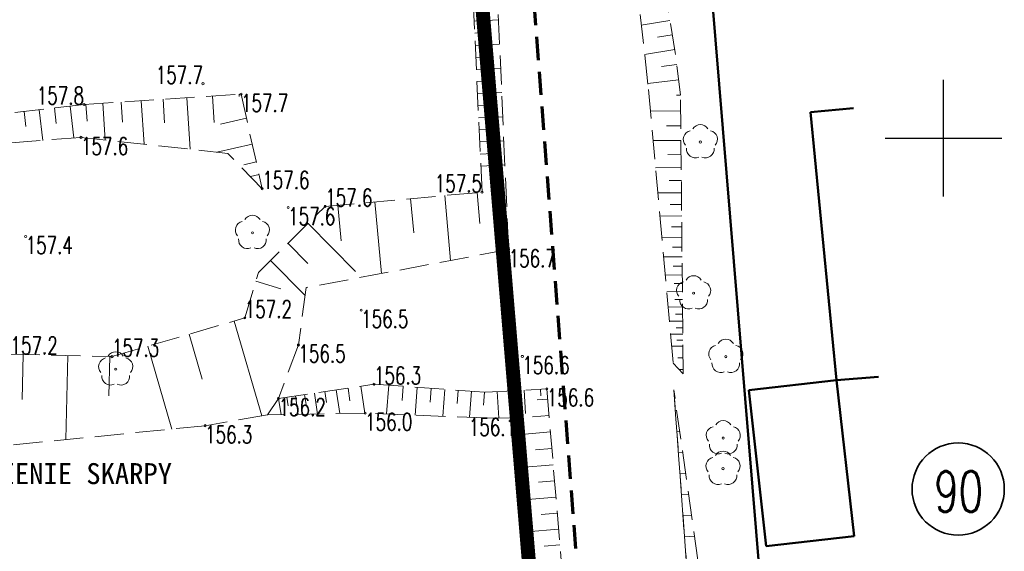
# Model space of a CAD drawing. Header units: feet. Extents: x 7492985 to 7493694, y 5986539 to 5988015.
# Tile 14 of 32: x 7493210 to 7493253, y 5986632 to 5986655. Entities that reach past the tile are written whole.
import ezdxf
from ezdxf import colors
from ezdxf.entities.mleader import LeaderData, LeaderLine
from ezdxf.enums import TextEntityAlignment as Align
from ezdxf.math import Vec2, Vec3

# ---------------------------------------------------------------- set-up
doc = ezdxf.new("R2010")
doc.units = ezdxf.units.FT
doc.header["$MEASUREMENT"] = 0
for name, pattern in [('1', [0]), ('1_1', [0]), ('1_OTRK', [1.75, 1.25, -0.5]), ('1_OTRKG', [1.75, 1.25, -0.5]), ('2', [1.5, 1, -0.5]), ('2_EGBU_A', [0]), ('GDE', [0]), ('HIDDEN2', [4.7625, 3.175, -1.5875])]:
    doc.linetypes.add(name, pattern=pattern)
doc.layers.get('0').update_dxf_attribs({"color": 250, "linetype": 'CONTINUOUS', "lineweight": 100})
for name, color, linetype, lineweight in [('_k_opis', 1, 'CONTINUOUS', 13), ('_k_zarys', 7, 'HIDDEN2', 20), ('_k_ściany', 7, 'CONTINUOUS', 35), ('DZIALKI_L_0', 2, '1', 35), ('DZIALKI_L_1', 2, '1', 50), ('EDZPD_L_0', 7, '1', 18), ('EDZTD_T_0', 7, 'CONTINUOUS', 25), ('EGBB_L_0', 250, '2_EGBU_A', 50), ('OTR_L_1', 7, '1_OTRK', 18), ('OTR_T_1', 7, 'CONTINUOUS', 18), ('OTZ_T_0', 250, 'CONTINUOUS', 18), ('SIATKA_L_0', 7, '1', 25)]:
    doc.layers.add(name, color=color, linetype=linetype, lineweight=lineweight)
doc.layers.add('ZASIEG_L_0', color=7, linetype='2', lineweight=70, true_color=0x2cd341)
doc.styles.add('GENERATED_STYLE_1', font='MS Gothic.ttf')
doc.styles.get("Standard").update_dxf_attribs({"font": 'Simplex.SHX', "width": 0.75})

# ---------------------------------------------------------------- blocks, each defined once
blk = doc.blocks.new('2_OTRN')
at = {"linetype": 'Continuous'}
blk.add_circle((0, 0), 0.045, dxfattribs=at)
blk = doc.blocks.new('2_OTZL')
at = {"linetype": 'Continuous'}
blk.add_circle((0, 0), 0.045, dxfattribs=at)
for centre, start, end in [((-0.357, 0.116), 102.1445, 221.86), ((0, 0.375), 30.1401, 149.8599), ((0.357, 0.116), 318.14, 77.8555), ((-0.22, -0.303), 174.1482, 293.8542), ((0.22, -0.303), 246.1458, 5.8518)]:
    blk.add_arc(centre, 0.375, start, end, dxfattribs=at)
blk = doc.blocks.new('dz_89')
at = {"layer": '_k_zarys', "color": 1, "ltscale": 0.7, "const_width": 0.6}
blk.add_lwpolyline([(6.603, 40.543), (6.603, 40.543), (68.502, 43.426), (72.464, -41.627), (50.081, -44.586), (41.261, -42.547), (32.734, -54.97), (26.769, -58.21), (-7.837, -62.869), (-10.81, -30.016), (5.084, -30.196), (5.148, -5.572), (5.752, 14.49), (6.603, 40.543), (6.603, 40.543)], dxfattribs=at)
at = {"layer": '_k_opis', "color": 7}
ml = blk.add_multileader_mtext('Standard', dxfattribs=at)
ml.set_content('NASYP I WZMOCNIENIE SKARPY', color=7, style='GENERATED_STYLE_1')
ml.set_leader_properties()
ml.build(insert=Vec2(0, 0))
ml.multileader.update_dxf_attribs({"text_right_attachment_type": 6, "dogleg_length": 0.36, "arrow_head_size": 1})
ctx = ml.context
ctx.base_point, ctx.char_height, ctx.arrow_head_size, ctx.landing_gap_size, ctx.plane_origin, ctx.plane_x_axis, ctx.plane_y_axis = Vec3(39.284, 7.042), 0.9, 1, 0.09, Vec3(9.704, 1.336), Vec3(0.999311, -0.037112), Vec3(0.037112, 0.999311)
ctx.right_attachment = 6
notes = []
notes.append((ctx, [(1, (1, 1, 0), (38.924, 7.056), (0.999311, -0.037112), 0.36, [(1, [(25.31, 19.32), (32.688, 18.65)], 0, [])])]))
ctx.mtext.insert, ctx.mtext.text_direction, ctx.mtext.rotation, ctx.mtext.width, ctx.mtext.flow_direction = Vec3(39.39, 7.491), Vec3(0.999311, -0.037112), 6.246065, 18.1442, 5
ctx.mtext.has_bg_fill, ctx.mtext.bg_color, ctx.mtext.bg_scale_factor, ctx.mtext.bg_transparency, ctx.mtext.use_window_bg_color = 1, -1073741824, 1.5, 0, 1
for ctx, leaders in notes:
    for number, flags, end, landing, length, lines in leaders:
        leader = LeaderData()
        leader.index, (leader.has_last_leader_line, leader.has_dogleg_vector, leader.attachment_direction) = number, flags
        leader.last_leader_point, leader.dogleg_vector, leader.dogleg_length = Vec3(end), Vec3(landing), length
        for number, points, colour, breaks in lines:
            line = LeaderLine()
            line.index, line.vertices, line.color, line.breaks = number, Vec3.list(points), colors.encode_raw_color(colour), breaks
            leader.lines.append(line)
        ctx.leaders.append(leader)
ml = blk.add_multileader_mtext('Standard', dxfattribs=at)
ml.set_content('{\\fMS Gothic|b0|i0|c128|p49;LOKALNE OBNI}Ż{\\fMS Gothic|b0|i0|c128|p49;ENIA KRAW}ĘŻ{\\fMS Gothic|b0|i0|c128|p49;NIKÓW L=1,50M - POWIERZCHNIOWE ODPROWADZENIE WÓD OPADOWYCH DO STREFY ROZPROSZENIA}', color=7, style='GENERATED_STYLE_1')
ml.set_leader_properties()
ml.build(insert=Vec2(0, 0))
ml.multileader.update_dxf_attribs({"text_right_attachment_type": 6, "dogleg_length": 0.36, "arrow_head_size": 1})
ctx = ml.context
ctx.base_point, ctx.char_height, ctx.arrow_head_size, ctx.landing_gap_size, ctx.plane_origin, ctx.plane_x_axis, ctx.plane_y_axis = Vec3(39.06, 1.023), 0.9, 1, 0.09, Vec3(63.689, -3.849), Vec3(0.999311, -0.037112), Vec3(0.037112, 0.999311)
ctx.right_attachment = 6
notes = []
notes.append((ctx, [(1, (1, 1, 0), (38.7, 1.037), (0.999311, -0.037112), 0.36, [(4, [(27.334, 10.017), (25.712, -7.062), (25.712, 3.927), (25.606, -16.002), (8.752, 26.525)], 0, [])])]))
ctx.mtext.insert, ctx.mtext.text_direction, ctx.mtext.rotation, ctx.mtext.width, ctx.mtext.flow_direction = Vec3(39.167, 1.472), Vec3(0.999311, -0.037112), 6.246065, 23.05638, 5
ctx.mtext.has_bg_fill, ctx.mtext.bg_color, ctx.mtext.bg_scale_factor, ctx.mtext.bg_transparency, ctx.mtext.use_window_bg_color = 1, -1073741824, 1, 0, 1
for ctx, leaders in notes:
    for number, flags, end, landing, length, lines in leaders:
        leader = LeaderData()
        leader.index, (leader.has_last_leader_line, leader.has_dogleg_vector, leader.attachment_direction) = number, flags
        leader.last_leader_point, leader.dogleg_vector, leader.dogleg_length = Vec3(end), Vec3(landing), length
        for number, points, colour, breaks in lines:
            line = LeaderLine()
            line.index, line.vertices, line.color, line.breaks = number, Vec3.list(points), colors.encode_raw_color(colour), breaks
            leader.lines.append(line)
        ctx.leaders.append(leader)

msp = doc.modelspace()

# ---------------------------------------------------------------- linework, layer by layer
at = {"layer": 'DZIALKI_L_0', "linetype": '1'}
msp.add_circle((7493250.631, 5986634.964), 1.977, dxfattribs=at)
at = {"layer": 'DZIALKI_L_1', "linetype": '1'}
msp.add_line((7493243.93, 5986609.62), (7493236.514, 5986698.869), dxfattribs=at)
at = {"layer": 'EDZPD_L_0', "linetype": 'GDE', "lineweight": 18}
msp.add_line((7493243.93, 5986609.62), (7493236.514, 5986698.869), dxfattribs=at)
at = {"layer": 'EGBB_L_0', "linetype": '2_EGBU_A'}
for p, q in [((7493246.137, 5986651.287), (7493244.3, 5986651.12)), ((7493244.3, 5986651.12), (7493245.41, 5986639.63)), ((7493245.41, 5986639.63), (7493241.65, 5986639.2)), ((7493245.41, 5986639.63), (7493247.214, 5986639.771)), ((7493246.17, 5986632.94), (7493245.41, 5986639.63)), ((7493241.65, 5986639.2), (7493242.4, 5986632.52)), ((7493242.4, 5986632.52), (7493246.17, 5986632.94))]:
    msp.add_line(p, q, dxfattribs=at)
at = {"layer": 'OTR_L_1', "linetype": '1_OTRKG'}
for p, q in [((7493238.5, 5986653.68), (7493235.14, 5986673.8)), ((7493230.22, 5986647.69), (7493229.81, 5986656.72)), ((7493238.73, 5986651.86), (7493238.5, 5986653.68)), ((7493213.16, 5986651.45), (7493219.89, 5986651.89)), ((7493219.89, 5986651.89), (7493220.8, 5986647.84)), ((7493238.84, 5986639.9), (7493238.73, 5986651.86)), ((7493203.24, 5986650.28), (7493213.16, 5986651.45)), ((7493223.5, 5986647.08), (7493230.22, 5986647.69)), ((7493220.64, 5986644.25), (7493223.5, 5986647.08)), ((7493220.05, 5986642.3), (7493220.64, 5986644.25)), ((7493214.36, 5986640.64), (7493220.05, 5986642.3)), ((7493210.01, 5986640.74), (7493214.36, 5986640.64)), ((7493221.5, 5986638.85), (7493225.59, 5986639.46)), ((7493225.59, 5986639.46), (7493230.35, 5986639.11)), ((7493230.35, 5986639.11), (7493233, 5986639.26)), ((7493233, 5986639.26), (7493234.03, 5986626.89)), ((7493240.41, 5986612.29), (7493238.44, 5986639.21))]:
    msp.add_line(p, q, dxfattribs=at)
at = {"layer": 'OTR_L_1', "linetype": '1_OTRK'}
for p, q in [((7493236.21, 5986662.26), (7493237.36, 5986652.09)), ((7493230.84, 5986657.05), (7493231.36, 5986645.23)), ((7493237.36, 5986652.09), (7493238.41, 5986640.36)), ((7493213.03, 5986650.04), (7493203.32, 5986649.27)), ((7493219.33, 5986649.35), (7493213.03, 5986650.04)), ((7493220.8, 5986647.84), (7493219.33, 5986649.35)), ((7493231.36, 5986645.23), (7493222.68, 5986643.6)), ((7493222.68, 5986643.6), (7493222.35, 5986641.14)), ((7493222.35, 5986641.14), (7493221.5, 5986638.85)), ((7493238.41, 5986640.36), (7493238.84, 5986639.9)), ((7493242.18, 5986612.85), (7493238.44, 5986639.21)), ((7493238.44, 5986639.21), (7493240.41, 5986612.29)), ((7493221.02, 5986638.14), (7493221.5, 5986638.85)), ((7493221.5, 5986638.85), (7493221.02, 5986638.14)), ((7493225.21, 5986638.22), (7493221.02, 5986638.14)), ((7493230.4, 5986638.01), (7493225.21, 5986638.22)), ((7493221.02, 5986638.14), (7493218.35, 5986637.68)), ((7493231.68, 5986638), (7493230.4, 5986638.01)), ((7493232.75, 5986626.71), (7493231.68, 5986638)), ((7493218.35, 5986637.68), (7493208.56, 5986636.7))]:
    msp.add_line(p, q, dxfattribs=at)
at = {"layer": 'OTR_L_1', "linetype": '1_1'}
for p, q in [((7493229.887, 5986655.023), (7493230.927, 5986655.07)), ((7493238.271, 5986655.049), (7493237.049, 5986654.845)), ((7493229.911, 5986654.503), (7493230.43, 5986654.527)), ((7493238.374, 5986654.437), (7493237.746, 5986654.333)), ((7493229.934, 5986653.984), (7493230.973, 5986654.031)), ((7493238.478, 5986653.81), (7493237.19, 5986653.595)), ((7493229.958, 5986653.465), (7493230.477, 5986653.488)), ((7493229.981, 5986652.946), (7493231.018, 5986652.993)), ((7493238.565, 5986653.162), (7493237.911, 5986653.08)), ((7493230.005, 5986652.428), (7493230.523, 5986652.451)), ((7493238.648, 5986652.508), (7493237.331, 5986652.342)), ((7493217.565, 5986651.738), (7493217.709, 5986649.528)), ((7493218.67, 5986651.81), (7493218.744, 5986650.672)), ((7493219.809, 5986651.885), (7493219.815, 5986651.789)), ((7493230.028, 5986651.91), (7493231.064, 5986651.957)), ((7493238.73, 5986651.85), (7493238.561, 5986651.849)), ((7493211.893, 5986651.301), (7493211.972, 5986650.631)), ((7493212.562, 5986651.379), (7493212.723, 5986650.016)), ((7493213.244, 5986651.456), (7493213.292, 5986650.731)), ((7493213.969, 5986651.503), (7493214.072, 5986649.926)), ((7493214.757, 5986651.554), (7493214.814, 5986650.696)), ((7493215.615, 5986651.611), (7493215.738, 5986649.743)), ((7493216.549, 5986651.672), (7493216.615, 5986650.656)), ((7493230.052, 5986651.393), (7493230.569, 5986651.416)), ((7493210.592, 5986651.147), (7493210.668, 5986650.503)), ((7493211.236, 5986651.223), (7493211.391, 5986649.91)), ((7493220.122, 5986650.856), (7493219.009, 5986650.606)), ((7493230.075, 5986650.876), (7493231.11, 5986650.922)), ((7493238.736, 5986651.179), (7493237.443, 5986651.167)), ((7493238.742, 5986650.532), (7493238.121, 5986650.527)), ((7493230.099, 5986650.359), (7493230.616, 5986650.382)), ((7493220.372, 5986649.743), (7493218.854, 5986649.402)), ((7493230.122, 5986649.842), (7493231.155, 5986649.889)), ((7493238.748, 5986649.911), (7493237.556, 5986649.9)), ((7493230.146, 5986649.326), (7493230.662, 5986649.35)), ((7493238.753, 5986649.315), (7493238.181, 5986649.31)), ((7493220.543, 5986648.984), (7493220.005, 5986648.863)), ((7493230.169, 5986648.811), (7493231.2, 5986648.858)), ((7493238.759, 5986648.743), (7493237.66, 5986648.733)), ((7493220.664, 5986648.446), (7493220.292, 5986648.362)), ((7493220.785, 5986647.908), (7493220.743, 5986647.898)), ((7493238.764, 5986648.194), (7493238.237, 5986648.189)), ((7493228.622, 5986647.545), (7493228.874, 5986644.763)), ((7493230.013, 5986647.671), (7493230.133, 5986646.347)), ((7493238.769, 5986647.667), (7493237.757, 5986647.658)), ((7493224.047, 5986647.13), (7493224.185, 5986645.607)), ((7493225.628, 5986647.273), (7493225.906, 5986644.206)), ((7493227.161, 5986647.412), (7493227.294, 5986645.952)), ((7493238.773, 5986647.161), (7493238.288, 5986647.157)), ((7493238.778, 5986646.676), (7493237.845, 5986646.667)), ((7493222.762, 5986646.35), (7493224.796, 5986644.294)), ((7493238.782, 5986646.21), (7493238.335, 5986646.205)), ((7493221.9, 5986645.497), (7493222.753, 5986644.635)), ((7493238.786, 5986645.762), (7493237.927, 5986645.754)), ((7493238.79, 5986645.333), (7493238.378, 5986645.329)), ((7493221.151, 5986644.755), (7493222.634, 5986643.257)), ((7493238.794, 5986644.92), (7493238.002, 5986644.913)), ((7493238.797, 5986644.525), (7493238.418, 5986644.521)), ((7493238.801, 5986644.145), (7493238.072, 5986644.138)), ((7493220.526, 5986643.872), (7493221.592, 5986643.55)), ((7493238.804, 5986643.78), (7493238.454, 5986643.777)), ((7493238.808, 5986643.43), (7493238.136, 5986643.424)), ((7493238.811, 5986643.094), (7493238.488, 5986643.092)), ((7493238.814, 5986642.772), (7493238.195, 5986642.766)), ((7493238.816, 5986642.463), (7493238.519, 5986642.46)), ((7493219.593, 5986642.167), (7493220.779, 5986638.099)), ((7493238.819, 5986642.165), (7493238.249, 5986642.16)), ((7493217.668, 5986641.605), (7493218.23, 5986639.681)), ((7493238.824, 5986641.607), (7493238.299, 5986641.602)), ((7493238.822, 5986641.88), (7493238.548, 5986641.878)), ((7493238.827, 5986641.344), (7493238.575, 5986641.342)), ((7493210.548, 5986640.728), (7493210.504, 5986638.809)), ((7493215.893, 5986641.087), (7493216.929, 5986637.538)), ((7493238.829, 5986641.092), (7493238.345, 5986641.087)), ((7493212.467, 5986640.684), (7493212.384, 5986637.083)), ((7493214.268, 5986640.642), (7493214.229, 5986638.953)), ((7493238.834, 5986640.592), (7493238.612, 5986640.59)), ((7493238.838, 5986640.092), (7493238.662, 5986640.09)), ((7493225.597, 5986639.46), (7493225.592, 5986639.399)), ((7493223.04, 5986639.08), (7493223.174, 5986638.181)), ((7493223.489, 5986639.147), (7493223.56, 5986638.668)), ((7493223.967, 5986639.218), (7493224.119, 5986638.199)), ((7493224.477, 5986639.294), (7493224.558, 5986638.752)), ((7493225.019, 5986639.375), (7493225.191, 5986638.22)), ((7493226.22, 5986639.414), (7493226.13, 5986638.183)), ((7493226.836, 5986639.368), (7493226.791, 5986638.763)), ((7493227.441, 5986639.324), (7493227.353, 5986638.133)), ((7493228.036, 5986639.28), (7493227.993, 5986638.695)), ((7493228.622, 5986639.237), (7493228.537, 5986638.085)), ((7493229.198, 5986639.195), (7493229.156, 5986638.628)), ((7493229.764, 5986639.153), (7493229.682, 5986638.039)), ((7493230.321, 5986639.112), (7493230.281, 5986638.564)), ((7493230.869, 5986639.139), (7493230.934, 5986638.006)), ((7493231.436, 5986639.171), (7493231.469, 5986638.586)), ((7493232.021, 5986639.205), (7493232.078, 5986638.2)), ((7493232.729, 5986639.245), (7493232.745, 5986638.966)), ((7493221.5, 5986638.85), (7493221.604, 5986638.151)), ((7493221.849, 5986638.902), (7493221.905, 5986638.53)), ((7493222.222, 5986638.958), (7493222.34, 5986638.165)), ((7493222.618, 5986639.017), (7493222.681, 5986638.595)), ((7493233.036, 5986638.824), (7493232.589, 5986638.787)), ((7493238.505, 5986638.316), (7493238.566, 5986638.32)), ((7493233.095, 5986638.118), (7493232.389, 5986638.059)), ((7493233.154, 5986637.412), (7493231.747, 5986637.295)), ((7493238.571, 5986637.415), (7493238.693, 5986637.424)), ((7493233.212, 5986636.709), (7493232.513, 5986636.65)), ((7493238.637, 5986636.514), (7493238.821, 5986636.528)), ((7493233.271, 5986636.009), (7493231.88, 5986635.893)), ((7493233.329, 5986635.313), (7493232.637, 5986635.256)), ((7493238.703, 5986635.614), (7493238.948, 5986635.632)), ((7493233.386, 5986634.622), (7493232.011, 5986634.507)), ((7493238.769, 5986634.713), (7493239.075, 5986634.735)), ((7493233.443, 5986633.934), (7493232.76, 5986633.877)), ((7493238.835, 5986633.812), (7493239.202, 5986633.839)), ((7493233.5, 5986633.251), (7493232.141, 5986633.137)), ((7493238.901, 5986632.912), (7493239.329, 5986632.943)), ((7493233.557, 5986632.571), (7493232.881, 5986632.515))]:
    msp.add_line(p, q, dxfattribs=at)
at = {"layer": 'SIATKA_L_0', "linetype": '1'}
for p, q in [((7493250, 5986647.5), (7493250, 5986652.5)), ((7493247.5, 5986650), (7493252.5, 5986650))]:
    msp.add_line(p, q, dxfattribs=at)
at = {"layer": 'ZASIEG_L_0', "linetype": '2'}
msp.add_line((7493238.489, 5986577.075), (7493230.511, 5986681.114), dxfattribs=at)

# ---------------------------------------------------------------- block references
at = {"layer": 'OTR_T_1'}
for p in [(7493218.26, 5986652.34), (7493219.89, 5986651.89), (7493213.16, 5986651.45), (7493213.03, 5986650.04), (7493220.8, 5986647.84), (7493230.22, 5986647.69), (7493221.91, 5986647.03), (7493223.5, 5986647.08), (7493210.66, 5986645.79), (7493231.36, 5986645.23), (7493225.04, 5986642.63), (7493220.05, 5986642.3), (7493222.35, 5986641.14), (7493214.36, 5986640.64), (7493231.95, 5986640.65), (7493225.59, 5986639.46), (7493233, 5986639.26), (7493221.5, 5986638.85), (7493225.21, 5986638.22), (7493231.68, 5986638), (7493218.35, 5986637.68)]:
    msp.add_blockref('2_OTRN', p, dxfattribs=at)
at = {"layer": 'OTZ_T_0'}
for p in [(7493239.58, 5986649.84), (7493220.38, 5986645.95), (7493239.29, 5986643.36), (7493240.67, 5986640.64), (7493214.52, 5986640.1), (7493240.56, 5986637.15), (7493240.55, 5986635.84)]:
    msp.add_blockref('2_OTZL', p, dxfattribs=at)

# ---------------------------------------------------------------- texts
at = {"layer": 'EDZTD_T_0', "width": 0.7}
msp.add_text('90', height=1.75, dxfattribs=at).set_placement((7493249.6, 5986635.735), align=Align.TOP_LEFT)
at = {"layer": 'OTR_T_1', "lineweight": 9, "width": 0.7}
for s, p in [('157.7', (7493218.26, 5986652.34)), ('157.8', (7493213.16, 5986651.45)), ('157.5', (7493230.22, 5986647.69))]:
    msp.add_text(s, height=0.75, dxfattribs=at).set_placement(p, align=Align.RIGHT)
for s, p in [('157.7', (7493219.89, 5986651.89)), ('157.6', (7493213.03, 5986650.04)), ('157.6', (7493221.91, 5986647.03)), ('157.4', (7493210.66, 5986645.79)), ('156.7', (7493231.36, 5986645.23)), ('156.5', (7493225.04, 5986642.63)), ('156.5', (7493222.35, 5986641.14)), ('156.6', (7493231.95, 5986640.65)), ('156.6', (7493233, 5986639.26)), ('156.2', (7493221.5, 5986638.85)), ('156.0', (7493225.21, 5986638.22)), ('156.3', (7493218.35, 5986637.68))]:
    msp.add_text(s, height=0.75, dxfattribs=at).set_placement(p, align=Align.TOP_LEFT)
for s, p in [('157.6', (7493220.8, 5986647.84)), ('157.6', (7493223.5, 5986647.08)), ('157.2', (7493220.05, 5986642.3)), ('157.2', (7493210.01, 5986640.74)), ('157.3', (7493214.36, 5986640.64)), ('156.3', (7493225.59, 5986639.46))]:
    msp.add_text(s, height=0.75, dxfattribs=at).set_placement(p)
msp.add_text('156.1', height=0.75, dxfattribs=at).set_placement((7493231.68, 5986638), align=Align.TOP_RIGHT)

# ---------------------------------------------------------------- next in the draw order: block references
at = {"layer": '_k_ściany', "rotation": 2.126854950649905}
msp.add_blockref('dz_89', (7493161.929, 5986627.127), dxfattribs=at)

doc.saveas('drawing.dxf')
